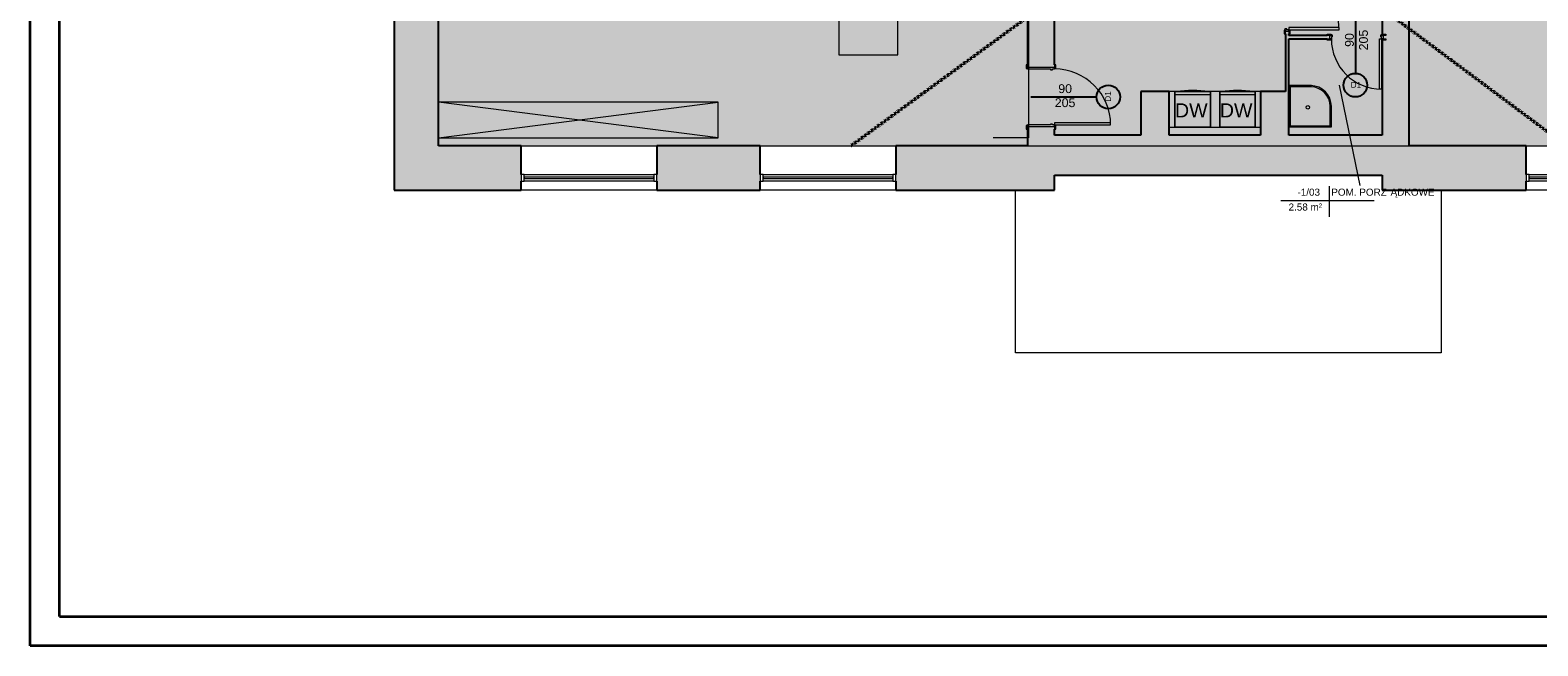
# Model space of a CAD drawing. Header units: centimetres. Extents: x 14504 to 44111, y -18976 to -7683.
# Tile 1 of 141: x 14504 to 17058, y -18976 to -17932. Entities that reach past the tile are written whole.
import ezdxf

# ---------------------------------------------------------------- set-up
doc = ezdxf.new("R2010")
doc.units = ezdxf.units.CM
doc.linetypes.add('Aligning Line 1_8_', pattern=[0.635, 0.3175, -0.3175])
for name, color, linetype, lineweight in [('_gruba', 90, 'Continuous', 35), ('A-ANNO-NOTE', 131, 'Continuous', 9), ('A-AREA-IDEN', 4, 'Continuous', 9), ('A-DETL', 6, 'Continuous', 9), ('A-DETL-GENF', 92, 'Continuous', 9), ('A-DETL-MEDM', 33, 'Continuous', 25), ('A-DETL-THIN', 151, 'Continuous', 9), ('A-DOOR', 31, 'Continuous', 9), ('A-DOOR-FRAM', 31, 'Continuous', 18), ('A-FLOR', 192, 'Continuous', 9), ('A-GLAZ', 151, 'Continuous', 9), ('A-WALL', 4, 'Continuous', 9), ('A-WALL-PATT', 111, 'Continuous', 25), ('G-ANNO-TEXT', 8, 'Continuous', 9), ('Q-SPCQ', 91, 'Continuous', 9)]:
    doc.layers.add(name, color=color, linetype=linetype, lineweight=lineweight)
doc.styles.add('Arial', font='arial.ttf', dxfattribs={"height": 23.8125})
doc.styles.add('Arial_1', font='arial.ttf', dxfattribs={"height": 12})
doc.styles.add('Arial_4', font='arial.ttf', dxfattribs={"height": 10})
doc.styles.add('Arial_5', font='arial.ttf', dxfattribs={"height": 15})

# ---------------------------------------------------------------- blocks, each defined once
blk = doc.blocks.new('Drzwi-wewnętrzne-jednoskrzydłowe-dwupanelowe-drewniane - 900 x 2100mm-511731-1_Poziom piwnicy')
at = {"layer": 'A-DOOR', "lineweight": 18}
for p, q in [((42.5, 87.7), (39, 87.7)), ((39, 87.7), (39, 2.7)), ((42.5, 2.7), (42.5, 87.7)), ((39, 2.7), (42.5, 2.7))]:
    blk.add_line(p, q, dxfattribs=at)
at = {"layer": 'A-DOOR'}
for p, q in [((-43.1, 4.7), (-49.6, 4.7)), ((-49.6, 4.7), (-49.6, 2.7)), ((-49.6, 2.7), (-43.1, 2.7)), ((-43.1, 2.7), (-43.1, 4.7)), ((49.6, 4.7), (43.1, 4.7)), ((43.1, 4.7), (43.1, 2.7)), ((43.1, 2.7), (49.6, 2.7)), ((49.6, 2.7), (49.6, 4.7)), ((-43.1, -3.3), (-49.6, -3.3)), ((-49.6, -3.3), (-49.6, -5.3)), ((-49.6, -5.3), (-43.1, -5.3)), ((-43.1, -5.3), (-43.1, -3.3)), ((49.6, -3.3), (43.1, -3.3)), ((43.1, -3.3), (43.1, -5.3)), ((43.1, -5.3), (49.6, -5.3)), ((49.6, -5.3), (49.6, -3.3))]:
    blk.add_line(p, q, dxfattribs=at)
blk.add_arc((42.5, 2.7), 85, 90, 180, dxfattribs=at)
at = {"layer": 'A-DOOR-FRAM'}
for p, q in [((-42.5, 2.7), (-45, 2.7)), ((-45, 2.7), (-45, -3.3)), ((-42.5, -0.8), (-42.5, 2.7)), ((42.5, 2.7), (42.5, -0.8)), ((45, 2.7), (42.5, 2.7)), ((45, -3.3), (45, 2.7)), ((-45, -3.3), (-42.5, -3.3)), ((-41.2, -0.8), (-42.5, -0.8)), ((-42.5, -3.3), (-42.5, -4.3)), ((-42.5, -4.3), (-41.2, -4.3)), ((-41.2, -4.3), (-41.2, -0.8)), ((42.5, -0.8), (41.2, -0.8)), ((41.2, -0.8), (41.2, -4.3)), ((41.2, -4.3), (42.5, -4.3)), ((42.5, -4.3), (42.5, -3.3)), ((42.5, -3.3), (45, -3.3))]:
    blk.add_line(p, q, dxfattribs=at)
blk = doc.blocks.new('Drzwi-wewnętrzne-jednoskrzydłowe-dwupanelowe-drewniane - 900 x 2100mm-511748-1_Poziom piwnicy')
at = {"layer": 'A-DOOR'}
for p, q in [((-49.6, 5.3), (-43.1, 5.3)), ((-49.6, 3.3), (-49.6, 5.3)), ((-43.1, 3.3), (-49.6, 3.3)), ((-43.1, 5.3), (-43.1, 3.3)), ((43.1, 5.3), (49.6, 5.3)), ((43.1, 3.3), (43.1, 5.3)), ((49.6, 3.3), (43.1, 3.3)), ((49.6, 5.3), (49.6, 3.3)), ((-49.6, -2.7), (-43.1, -2.7)), ((-49.6, -4.7), (-49.6, -2.7)), ((-43.1, -4.7), (-49.6, -4.7)), ((-43.1, -2.7), (-43.1, -4.7)), ((43.1, -2.7), (49.6, -2.7)), ((43.1, -4.7), (43.1, -2.7)), ((49.6, -4.7), (43.1, -4.7)), ((49.6, -2.7), (49.6, -4.7))]:
    blk.add_line(p, q, dxfattribs=at)
at = {"layer": 'A-DOOR', "lineweight": 18}
for p, q in [((39, -2.7), (42.5, -2.7)), ((39, -87.7), (39, -2.7)), ((42.5, -2.7), (42.5, -87.7)), ((42.5, -87.7), (39, -87.7))]:
    blk.add_line(p, q, dxfattribs=at)
at = {"layer": 'A-DOOR'}
blk.add_arc((42.5, -2.7), 85, 180, 270, dxfattribs=at)
at = {"layer": 'A-DOOR-FRAM'}
for p, q in [((-45, 3.3), (-42.5, 3.3)), ((-45, -2.7), (-45, 3.3)), ((-42.5, 4.3), (-41.2, 4.3)), ((-42.5, 3.3), (-42.5, 4.3)), ((-42.5, 0.8), (-42.5, -2.7)), ((-41.2, 0.8), (-42.5, 0.8)), ((-41.2, 4.3), (-41.2, 0.8)), ((41.2, 4.3), (42.5, 4.3)), ((41.2, 0.8), (41.2, 4.3)), ((42.5, 0.8), (41.2, 0.8)), ((42.5, 4.3), (42.5, 3.3)), ((42.5, 3.3), (45, 3.3)), ((42.5, -2.7), (42.5, 0.8)), ((45, 3.3), (45, -2.7)), ((-42.5, -2.7), (-45, -2.7)), ((45, -2.7), (42.5, -2.7))]:
    blk.add_line(p, q, dxfattribs=at)
blk = doc.blocks.new('Aluminum_1 szybowe - Okno w piwnicy 240_140 p_95-466215-1_Poziom piwnicy')
at = {"layer": 'A-GLAZ', "lineweight": 18}
for p, q in [((-132.1, 25.2), (-137.2, 25.2)), ((-137.2, 25.2), (-137.2, 13.7)), ((-137.2, 13.7), (-132.1, 13.7)), ((-132.1, 13.7), (-132.1, 25.2)), ((87.8, 20.7), (-132.1, 20.7)), ((-132.1, 20.7), (-132.1, 18.2)), ((-132.1, 18.2), (87.8, 18.2)), ((92.8, 25.2), (87.8, 25.2)), ((87.8, 25.2), (87.8, 13.7)), ((87.8, 18.2), (87.8, 20.7)), ((87.8, 13.7), (92.8, 13.7)), ((92.8, 13.7), (92.8, 25.2))]:
    blk.add_line(p, q, dxfattribs=at)
at = {"layer": 'A-GLAZ'}
for p, q in [((-132.1, 25.2), (87.8, 25.2)), ((87.8, 13.7), (-132.1, 13.7))]:
    blk.add_line(p, q, dxfattribs=at)
blk = doc.blocks.new('wewnetrzne dwupanelowe - 900 x 2100mm-591853-1_Poziom piwnicy')
at = {"layer": 'A-DOOR', "lineweight": 18}
for p, q in [((47.5, 117.6825), (44, 117.6825)), ((44, 117.6825), (44, 22.6825)), ((47.5, 22.6825), (47.5, 117.6825)), ((44, 22.6825), (47.5, 22.6825))]:
    blk.add_line(p, q, dxfattribs=at)
at = {"layer": 'A-DOOR'}
for p, q in [((-48.135, 24.6825), (-54.635, 24.6825)), ((-54.635, 24.6825), (-54.635, 22.6825)), ((-54.635, 22.6825), (-48.135, 22.6825)), ((-48.135, 22.6825), (-48.135, 24.6825)), ((54.635, 24.6825), (48.135, 24.6825)), ((48.135, 24.6825), (48.135, 22.6825)), ((48.135, 22.6825), (54.635, 22.6825)), ((54.635, 22.6825), (54.635, 24.6825)), ((-48.135, -23.3175), (-54.635, -23.3175)), ((-54.635, -23.3175), (-54.635, -25.3175)), ((-54.635, -25.3175), (-48.135, -25.3175)), ((-48.135, -25.3175), (-48.135, -23.3175)), ((54.635, -23.3175), (48.135, -23.3175)), ((48.135, -23.3175), (48.135, -25.3175)), ((48.135, -25.3175), (54.635, -25.3175)), ((54.635, -25.3175), (54.635, -23.3175))]:
    blk.add_line(p, q, dxfattribs=at)
blk.add_arc((47.5, 22.6825), 95, 90, 180, dxfattribs=at)
at = {"layer": 'A-DOOR-FRAM'}
for p, q in [((-47.5, 22.6825), (-50, 22.6825)), ((-50, 22.6825), (-50, -23.3175)), ((-47.5, 19.1825), (-47.5, 22.6825)), ((-46.23, 19.1825), (-47.5, 19.1825)), ((-47.5, -23.3175), (-47.5, 15.69)), ((-47.5, 15.69), (-46.23, 15.69)), ((-46.23, 15.69), (-46.23, 19.1825)), ((47.5, 19.1825), (46.23, 19.1825)), ((46.23, 19.1825), (46.23, 15.69)), ((46.23, 15.69), (47.5, 15.69)), ((47.5, 22.6825), (47.5, 19.1825)), ((50, 22.6825), (47.5, 22.6825)), ((47.5, 15.69), (47.5, -23.3175)), ((50, -23.3175), (50, 22.6825)), ((-50, -23.3175), (-47.5, -23.3175)), ((47.5, -23.3175), (50, -23.3175))]:
    blk.add_line(p, q, dxfattribs=at)
blk = doc.blocks.new('Zmywarka do naczyń - 600mm-508565-1_Poziom piwnicy')
at = {"layer": 'Q-SPCQ'}
for p, q in [((30, -10), (-30, -10)), ((-30, -10), (-30, -70)), ((-30, -10), (30, -10)), ((-30, -70), (-30, -10)), ((30, -70), (30, -10)), ((30, -10), (30, -70)), ((-30, -64.9), (30, -64.9)), ((-30, -70), (30, -70)), ((30, -70), (-30, -70))]:
    blk.add_line(p, q, dxfattribs=at)
for centre, radius, start, end in [((0, 102.1), 174.3, 260.923, 279.077), ((0, 58.9), 130.1, 262.3395, 277.6605)]:
    blk.add_arc(centre, radius, start, end, dxfattribs=at)
blk = doc.blocks.new('Etyk_pom_1_mala - Etyk_pom_1_mala-219433-1_Poziom piwnicy')
at = {"layer": 'A-AREA-IDEN'}
for p, q in [((-0.096, 0.144), (-0.096, -0.378)), ((-0.915, -0.101), (0.666, -0.101))]:
    blk.add_line(p, q, dxfattribs=at)

msp = doc.modelspace()

# ---------------------------------------------------------------- hatches: boundary and pattern name
at = {"layer": 'A-DETL-GENF', "transparency": 33554508}
h = msp.add_hatch(color=9, dxfattribs=at)
h.paths.add_polyline_path([(16347, -18128.3), (16840.6, -18128.3), (16840.6, -17631.3), (17026.7, -17631.3), (17026.7, -17625.3), (16840.6, -17625.3), (16840.6, -17613.5), (16794.6, -17613.5), (16794.6, -17725.3), (16762.2, -17725.3), (16762.2, -17781.3), (16794.6, -17781.3), (16794.6, -17939.2), (16800.8, -17939.2), (16800.8, -17941.2), (16796.1, -17941.2), (16796.1, -17947.2), (16800.8, -17947.2), (16800.8, -17949.2), (16794.6, -17949.2), (16794.6, -18110.3), (16636.6, -18110.3), (16636.6, -17947.2), (16706.1, -17947.2), (16706.1, -17941.2), (16636.6, -17941.2), (16636.6, -17934), (16630.6, -17934), (16630.6, -18036.5), (16588.6, -18036.5), (16588.6, -18110.3), (16433.6, -18110.3), (16433.6, -18036.5), (16385.6, -18036.5), (16385.6, -18110.3), (16239.6, -18110.3), (16239.6, -18095.5), (16193.6, -18095.5), (16193.6, -18128.3), (16341.6, -18128.3)])
h.paths.add_polyline_path([(17328.6, -18128.3), (17368.6, -18128.3), (17368.6, -17631.3), (17523.7, -17631.3), (17523.7, -17625.3), (17368.6, -17625.3), (17368.6, -17421.5), (17518.7, -17421.5), (17518.7, -17368.5), (17181.7, -17368.5), (17181.7, -17421.5), (17328.6, -17421.5), (17328.6, -17625.3), (17176.7, -17625.3), (17176.7, -17631.3), (17328.6, -17631.3), (17328.6, -17943.9)])
h.paths.add_polyline_path([(16239.6, -17995.5), (16239.6, -17781.3), (16385.6, -17781.3), (16385.6, -17841.5), (16433.6, -17841.5), (16433.6, -17781.3), (16588.6, -17781.3), (16588.6, -17841.5), (16628.6, -17841.5), (16628.6, -17839.4), (16630.6, -17839.4), (16630.6, -17844), (16636.6, -17844), (16636.6, -17781.3), (16662.2, -17781.3), (16662.2, -17725.3), (16239.6, -17725.3), (16239.6, -17613.5), (16193.6, -17613.5), (16193.6, -17995.5), (16236.1, -17995.5)])
h.paths.add_polyline_path([(15669.6, -17789.5), (15669.6, -17413.5), (15820.6, -17413.5), (15820.6, -17368.5), (15537.6, -17368.5), (15537.6, -17413.5), (15657.6, -17413.5), (15657.6, -17777.5), (15407.6, -17777.5), (15407.6, -17413.5), (15437.6, -17413.5), (15437.6, -17368.5), (15365.6, -17368.5), (15365.6, -17413.5), (15395.6, -17413.5), (15395.6, -17777.5), (15195.6, -17777.5), (15195.6, -17789.5), (15657.6, -17789.5)])
h.paths.add_polyline_path([(17843.4, -17631.3), (17845.6, -17631.3), (17845.6, -17625.3), (17673.7, -17625.3), (17673.7, -17631.3)])
h.paths.add_polyline_path([(16840.6, -17468.5), (16840.6, -17421.5), (17021.7, -17421.5), (17021.7, -17368.5), (16840.6, -17368.5), (16840.6, -17388.1), (16794.6, -17388.1), (16794.6, -17468.5), (16824.6, -17468.5)])
h.paths.add_polyline_path([(16193.6, -17468.5), (16239.6, -17468.5), (16239.6, -17388.1), (16193.6, -17388.1), (16193.6, -17368.5), (15920.6, -17368.5), (15920.6, -17413.5), (16193.6, -17413.5), (16193.6, -17460.5)])
h.paths.add_polyline_path([(17696.4, -17421.5), (17845.6, -17421.5), (17845.6, -17368.5), (17678.7, -17368.5), (17678.7, -17421.5)])
h.paths.add_polyline_path([(15261, -17413.5), (15265.6, -17413.5), (15265.6, -17368.5), (15195.6, -17368.5), (15195.6, -17413.5), (15242.3, -17413.5)])
h.paths.add_polyline_path([(17700.6, -17173.5), (17845.6, -17173.5), (17845.6, -17139.5), (17716.6, -17139.5), (17716.6, -16989.5), (17740.1, -16989.5), (17740.1, -16983.5), (17705.9, -16983.5), (17705.9, -16989.5), (17710.6, -16989.5), (17710.6, -17139.5), (17700.6, -17139.5), (17700.6, -17170)])
h.paths.add_polyline_path([(17610.6, -17173.5), (17610.6, -17139.5), (17368.6, -17139.5), (17368.6, -17110.5), (17318.6, -17110.5), (17318.6, -17139.5), (16840.6, -17139.5), (16840.6, -17173.5), (17606, -17173.5)])
h.paths.add_polyline_path([(16193.6, -17173.5), (16193.6, -17139.5), (16133.6, -17139.5), (16133.6, -17173.5), (16138.3, -17173.5)])
h.paths.add_polyline_path([(15953.6, -17173.5), (16033.6, -17173.5), (16033.6, -17139.5), (15971.6, -17139.5), (15971.6, -17028.5), (16002.6, -17028.5), (16002.6, -16962.5), (16029.6, -16962.5), (16029.6, -16956.5), (16002.6, -16956.5), (16002.6, -16858.5), (16007.6, -16858.5), (16007.6, -16852.5), (16002.6, -16852.5), (16002.6, -16705.5), (15996.6, -16705.5), (15996.6, -17022.5), (15951.1, -17022.5), (15951.1, -17028.5), (15965.6, -17028.5), (15965.6, -17139.5), (15953.6, -17139.5), (15953.6, -17170)])
h.paths.add_polyline_path([(15849, -17173.5), (15853.6, -17173.5), (15853.6, -17139.5), (15844.6, -17139.5), (15844.6, -17134.5), (15838.6, -17134.5), (15838.6, -17139.5), (15658.6, -17139.5), (15658.6, -17028.5), (15749.1, -17028.5), (15749.1, -17022.5), (15658.6, -17022.5), (15658.6, -16944.5), (15838.6, -16944.5), (15838.6, -17020.5), (15838.8, -17020.5), (15838.8, -17022.5), (15834.1, -17022.5), (15834.1, -17028.5), (15838.8, -17028.5), (15838.8, -17030.5), (15838.6, -17030.5), (15838.6, -17034.5), (15844.6, -17034.5), (15844.6, -17028.5), (15851.1, -17028.5), (15851.1, -17022.5), (15844.6, -17022.5), (15844.6, -16938.5), (15658.6, -16938.5), (15658.6, -16705.5), (15648.6, -16705.5), (15648.6, -16938.5), (15601.6, -16938.5), (15601.6, -16944.5), (15648.6, -16944.5), (15648.6, -17139.5), (15601.6, -17139.5), (15601.6, -17173.5), (15682, -17173.5)])
h.paths.add_polyline_path([(15365.6, -17173.5), (15501.6, -17173.5), (15501.6, -17139.5), (15438.6, -17139.5), (15438.6, -16944.5), (15501.6, -16944.5), (15501.6, -16938.5), (15438.6, -16938.5), (15438.6, -16705.5), (15420.6, -16705.5), (15420.6, -17139.5), (15365.6, -17139.5), (15365.6, -17170)])
h.paths.add_polyline_path([(15242.3, -17173.5), (15265.6, -17173.5), (15265.6, -17139.5), (15195.6, -17139.5), (15195.6, -17173.5)])
h.paths.add_polyline_path([(17365.1, -17010.5), (17368.6, -17010.5), (17368.6, -16995.5), (17478.6, -16995.5), (17478.6, -16989.5), (17368.6, -16989.5), (17368.6, -16705.5), (17318.6, -16705.5), (17318.6, -17010.5), (17361.6, -17010.5)])
h.paths.add_polyline_path([(17573.3, -16995.5), (17601.1, -16995.5), (17601.2, -16989.5), (17605.9, -16989.5), (17605.9, -16983.5), (17601.1, -16983.5), (17601.1, -16705.5), (17595.1, -16705.5), (17595.1, -16989.5), (17568.6, -16989.5), (17568.6, -16995.5)])
h.paths.add_polyline_path([(17829.8, -16989.5), (17845.6, -16989.5), (17845.6, -16983.5), (17825.1, -16983.5), (17825.1, -16989.5)])
h.paths.add_polyline_path([(16129.6, -16962.5), (16193.6, -16962.5), (16193.6, -16956.5), (16129.6, -16956.5), (16129.6, -16959)])
h.paths.add_polyline_path([(16103.6, -16858.5), (16103.6, -16705.5), (16097.6, -16705.5), (16097.6, -16852.5), (16092.6, -16852.5), (16092.6, -16858.5), (16097.6, -16858.5)])
h = msp.add_hatch(color=9, dxfattribs=at)
h.paths.add_polyline_path([(17490.6, -18128.3), (17845.6, -18128.3), (17845.6, -17631.3), (17673.7, -17631.3), (17673.7, -17625.3), (17845.6, -17625.3), (17845.6, -17421.5), (17678.7, -17421.5), (17678.7, -17368.5), (17845.6, -17368.5), (17845.6, -17173.5), (17700.6, -17173.5), (17700.6, -17139.5), (17710.6, -17139.5), (17710.6, -16989.5), (17705.9, -16989.5), (17705.9, -16983.5), (17740.1, -16983.5), (17740.1, -16989.5), (17716.6, -16989.5), (17716.6, -17139.5), (17845.6, -17139.5), (17845.6, -16989.5), (17825.1, -16989.5), (17825.1, -16983.5), (17845.6, -16983.5), (17845.6, -16705.5), (17601.1, -16705.5), (17601.2, -16983.5), (17605.9, -16983.5), (17605.9, -16989.5), (17601.1, -16989.5), (17601.1, -16995.5), (17568.6, -16995.5), (17568.6, -16989.5), (17595.1, -16989.5), (17595.1, -16705.5), (17368.6, -16705.5), (17368.6, -16989.5), (17478.6, -16989.5), (17478.6, -16995.5), (17368.6, -16995.5), (17368.6, -17010.5), (17318.6, -17010.5), (17318.6, -16705.5), (16840.6, -16705.5), (16840.6, -17139.5), (17318.6, -17139.5), (17318.6, -17110.5), (17368.6, -17110.5), (17368.6, -17139.5), (17610.6, -17139.5), (17610.6, -17173.5), (16840.6, -17173.5), (16840.6, -17368.5), (17021.7, -17368.5), (17021.7, -17421.5), (16840.6, -17421.5), (16840.6, -17468.5), (16794.6, -17468.5), (16794.6, -17388.1), (16239.6, -17388.1), (16239.6, -17468.5), (16193.6, -17468.5), (16193.6, -17413.5), (15920.6, -17413.5), (15920.6, -17368.5), (16193.6, -17368.5), (16193.6, -17173.5), (16133.6, -17173.5), (16133.6, -17139.5), (16193.6, -17139.5), (16193.6, -16962.5), (16129.6, -16962.5), (16129.6, -16956.5), (16193.6, -16956.5), (16193.6, -16705.5), (16103.6, -16705.5), (16103.6, -16858.5), (16092.6, -16858.5), (16092.6, -16852.5), (16097.6, -16852.5), (16097.6, -16705.5), (16002.6, -16705.5), (16002.6, -16852.5), (16007.6, -16852.5), (16007.6, -16858.5), (16002.6, -16858.5), (16002.6, -16956.5), (16029.6, -16956.5), (16029.6, -16962.5), (16002.6, -16962.5), (16002.6, -17028.5), (15971.6, -17028.5), (15971.6, -17139.5), (16033.6, -17139.5), (16033.6, -17173.5), (15953.6, -17173.5), (15953.6, -17139.5), (15965.6, -17139.5), (15965.6, -17028.5), (15951.1, -17028.5), (15951.1, -17022.5), (15996.6, -17022.5), (15996.6, -16705.5), (15658.6, -16705.5), (15658.6, -16938.5), (15844.6, -16938.5), (15844.6, -17022.5), (15851.1, -17022.5), (15851.1, -17028.5), (15844.6, -17028.5), (15844.6, -17034.5), (15838.6, -17034.5), (15838.6, -17030.5), (15838.8, -17030.5), (15838.8, -17028.5), (15834.1, -17028.5), (15834.1, -17022.5), (15838.8, -17022.5), (15838.8, -17020.5), (15838.6, -17020.5), (15838.6, -16944.5), (15658.6, -16944.5), (15658.6, -17022.5), (15749.1, -17022.5), (15749.1, -17028.5), (15658.6, -17028.5), (15658.6, -17139.5), (15838.6, -17139.5), (15838.6, -17134.5), (15844.6, -17134.5), (15844.6, -17139.5), (15853.6, -17139.5), (15853.6, -17173.5), (15601.6, -17173.5), (15601.6, -17139.5), (15648.6, -17139.5), (15648.6, -16944.5), (15601.6, -16944.5), (15601.6, -16938.5), (15648.6, -16938.5), (15648.6, -16705.5), (15438.6, -16705.5), (15438.6, -16938.5), (15501.6, -16938.5), (15501.6, -16944.5), (15438.6, -16944.5), (15438.6, -17139.5), (15501.6, -17139.5), (15501.6, -17173.5), (15365.6, -17173.5), (15365.6, -17139.5), (15420.6, -17139.5), (15420.6, -16705.5), (15195.6, -16705.5), (15195.6, -17139.5), (15265.6, -17139.5), (15265.6, -17173.5), (15195.6, -17173.5), (15195.6, -17368.5), (15265.6, -17368.5), (15265.6, -17413.5), (15195.6, -17413.5), (15195.6, -17777.5), (15395.6, -17777.5), (15395.6, -17413.5), (15365.6, -17413.5), (15365.6, -17368.5), (15437.6, -17368.5), (15437.6, -17413.5), (15407.6, -17413.5), (15407.6, -17777.5), (15657.6, -17777.5), (15657.6, -17413.5), (15537.6, -17413.5), (15537.6, -17368.5), (15820.6, -17368.5), (15820.6, -17413.5), (15669.6, -17413.5), (15669.6, -17789.5), (15195.6, -17789.5), (15195.6, -18128.3), (16193.6, -18128.3), (16193.6, -18095.5), (16239.6, -18095.5), (16239.6, -18110.3), (16385.6, -18110.3), (16385.6, -18036.5), (16433.6, -18036.5), (16433.6, -18110.3), (16588.6, -18110.3), (16588.6, -18036.5), (16630.6, -18036.5), (16630.6, -17934), (16636.6, -17934), (16636.6, -17941.2), (16706.1, -17941.2), (16706.1, -17947.2), (16636.6, -17947.2), (16636.6, -18110.3), (16794.6, -18110.3), (16794.6, -17949.2), (16800.8, -17949.2), (16800.8, -17947.2), (16796.1, -17947.2), (16796.1, -17941.2), (16800.8, -17941.2), (16800.8, -17939.2), (16794.6, -17939.2), (16794.6, -17781.3), (16762.2, -17781.3), (16762.2, -17725.3), (16794.6, -17725.3), (16794.6, -17613.5), (16840.6, -17613.5), (16840.6, -17625.3), (17026.7, -17625.3), (17026.7, -17631.3), (16840.6, -17631.3), (16840.6, -18128.3), (17328.6, -18128.3), (17328.6, -17631.3), (17176.7, -17631.3), (17176.7, -17625.3), (17328.6, -17625.3), (17328.6, -17421.5), (17181.7, -17421.5), (17181.7, -17368.5), (17518.7, -17368.5), (17518.7, -17421.5), (17368.6, -17421.5), (17368.6, -17625.3), (17523.7, -17625.3), (17523.7, -17631.3), (17368.6, -17631.3), (17368.6, -18128.3), (17440.9, -18128.3)])
h.paths.add_polyline_path([(16193.6, -17995.5), (16193.6, -17613.5), (16239.6, -17613.5), (16239.6, -17725.3), (16662.2, -17725.3), (16662.2, -17781.3), (16636.6, -17781.3), (16636.6, -17844), (16630.6, -17844), (16630.6, -17839.4), (16628.6, -17839.4), (16628.6, -17841.5), (16588.6, -17841.5), (16588.6, -17781.3), (16433.6, -17781.3), (16433.6, -17841.5), (16385.6, -17841.5), (16385.6, -17781.3), (16239.6, -17781.3), (16239.6, -17995.5)])
at = {"layer": 'A-WALL-PATT', "lineweight": 9, "transparency": 33554610}
for points in [[(15120.6, -18203.3), (15195.6, -18203.3), (15195.6, -16630.5), (15120.6, -16630.5), (15120.6, -17943.9)], [(16341.6, -18178.3), (16794.6, -18178.3), (16794.6, -18128.3), (16239.6, -18128.3), (16239.6, -18178.3)]]:
    msp.add_hatch(color=256, dxfattribs=at).paths.add_polyline_path(points)
h = msp.add_hatch(color=256, dxfattribs=at)
h.paths.add_polyline_path([(16840.6, -18203.3), (16840.6, -18128.3), (16794.6, -18128.3), (16794.6, -18203.3), (16796.1, -18203.3)])
h.paths.add_polyline_path([(16800.1, -17388.1), (16840.6, -17388.1), (16840.6, -17352), (16794.6, -17352), (16794.6, -17388.1)])
h.paths.add_polyline_path([(16794.6, -17192), (16840.6, -17192), (16840.6, -16705.5), (16794.6, -16705.5), (16794.6, -17189.5)])
h = msp.add_hatch(color=256, dxfattribs=at)
h.paths.add_polyline_path([(16121.7, -18203.3), (16239.6, -18203.3), (16239.6, -18128.3), (15970.6, -18128.3), (15970.6, -18203.3)])
h.paths.add_polyline_path([(15195.6, -18203.3), (15335.6, -18203.3), (15335.6, -18128.3), (15195.6, -18128.3), (15195.6, -18188.3)])
h.paths.add_polyline_path([(15565.6, -18203.3), (15740.6, -18203.3), (15740.6, -18128.3), (15565.6, -18128.3), (15565.6, -18188.3)])
h = msp.add_hatch(color=256, dxfattribs=at)
h.paths.add_polyline_path([(17368.6, -18203.3), (17490.6, -18203.3), (17490.6, -18128.3), (17268.6, -18128.3), (17268.6, -18203.3), (17328.6, -18203.3)])
h.paths.add_polyline_path([(17920.6, -18203.3), (17920.6, -18128.3), (17720.6, -18128.3), (17720.6, -18203.3), (17845.6, -18203.3)])
h.paths.add_polyline_path([(16894.6, -18203.3), (17038.6, -18203.3), (17038.6, -18128.3), (16840.6, -18128.3), (16840.6, -18203.3)])

# ---------------------------------------------------------------- linework, layer by layer
at = {"layer": '_gruba', "ltscale": 10}
for p, q in [((14503.8, -18976.1), (14503.8, -16006.1)), ((14553.8, -18926.1), (14553.8, -16056.1))]:
    msp.add_line(p, q, dxfattribs=at)
at = {"layer": '_gruba'}
for points in [[(14503.8, -16006.1), (19603.8, -16006.1), (19603.8, -18976.1), (14503.8, -18976.1)], [(14553.8, -18926.1), (19553.8, -18926.1), (19553.8, -16056.1), (14553.8, -16056.1)]]:
    msp.add_lwpolyline(points, dxfattribs=at)
at = {"layer": 'A-AREA-IDEN'}
msp.add_line((16721.8, -18025.3), (16756.9, -18195.7), dxfattribs=at)
at = {"layer": 'A-DETL', "linetype": 'Aligning Line 1_8_', "lineweight": 50}
for p, q in [((15195.6, -16705.5), (17107, -18128.3)), ((17845.6, -16705.5), (15894.5, -18128.3))]:
    msp.add_line(p, q, dxfattribs=at)
at = {"layer": 'A-DETL-MEDM'}
for p, q in [((16749.2, -17894.5), (16749.2, -18005.5)), ((16199.6, -18045.5), (16310.6, -18045.5))]:
    msp.add_line(p, q, dxfattribs=at)
for centre in [(16749.2, -18025.5), (16330.6, -18045.5)]:
    msp.add_circle(centre, 20, dxfattribs=at)
at = {"layer": 'A-DETL-THIN'}
for p, q in [((15195.6, -16705.5), (15195.6, -18128.3)), ((15873.8, -17624.1), (15873.8, -17974.1)), ((15973.8, -17974.1), (15973.8, -17624.1)), ((16195.6, -17615.5), (16195.6, -18114.5)), ((15873.8, -17974.1), (15973.8, -17974.1)), ((16636.6, -18026.3), (16636.6, -18096.3)), ((16674.6, -18026.3), (16636.6, -18026.3)), ((16674.6, -18028.3), (16636.6, -18028.3)), ((16638.6, -18026.3), (16638.6, -18096.3)), ((15195.6, -18054.5), (15195.6, -18114.5)), ((15669.6, -18054.5), (15195.6, -18054.5)), ((15195.6, -18114.5), (15669.6, -18054.5)), ((15669.6, -18114.5), (15195.6, -18054.5)), ((15669.6, -18114.5), (15669.6, -18054.5)), ((16433.6, -18036.5), (16433.6, -18096.5)), ((16588.6, -18036.5), (16433.6, -18036.5)), ((16588.6, -18096.5), (16588.6, -18036.5)), ((16706.6, -18096.3), (16706.6, -18061.3)), ((16708.6, -18096.3), (16708.6, -18061.3)), ((16433.6, -18096.5), (16588.6, -18096.5)), ((16636.6, -18096.3), (16708.6, -18096.3)), ((16638.6, -18094.3), (16708.6, -18094.3)), ((15195.6, -18114.5), (15669.6, -18114.5)), ((15195.6, -18128.3), (17845.6, -18128.3)), ((16195.6, -18114.5), (16135.6, -18114.5))]:
    msp.add_line(p, q, dxfattribs=at)
msp.add_circle((16668.6, -18063), 3, dxfattribs=at)
for radius in [35, 33]:
    msp.add_arc((16673.6, -18061.3), radius, 0, 90, dxfattribs=at)
at = {"layer": 'A-FLOR'}
for p, q in [((16173.6, -18479.5), (16173.6, -18203.3)), ((16894.6, -18203.3), (16894.6, -18479.5)), ((16894.6, -18479.5), (16173.6, -18479.5))]:
    msp.add_line(p, q, dxfattribs=at)
at = {"layer": 'A-WALL', "lineweight": 25}
for p, q in [((15120.6, -17418.5), (15120.6, -18203.3)), ((16193.6, -17613.5), (16193.6, -17990.9)), ((16840.6, -18128.3), (16840.6, -17631.3)), ((15195.6, -18128.3), (15195.6, -17789.5)), ((16239.6, -17990.9), (16239.6, -17781.3)), ((16794.6, -17781.3), (16794.6, -17939.2)), ((16630.6, -17938.7), (16630.6, -18036.5)), ((16636.6, -17941.2), (16636.6, -17938.7)), ((16701.5, -17941.2), (16636.6, -17941.2)), ((16636.6, -18110.3), (16636.6, -17947.2)), ((16636.6, -17947.2), (16701.5, -17947.2)), ((16794.6, -17949.2), (16794.6, -18110.3)), ((16385.6, -18036.5), (16385.6, -18110.3)), ((16433.6, -18036.5), (16385.6, -18036.5)), ((16433.6, -18110.3), (16433.6, -18036.5)), ((16588.6, -18036.5), (16588.6, -18110.3)), ((16630.6, -18036.5), (16588.6, -18036.5)), ((16193.6, -18100.2), (16193.6, -18128.3)), ((16239.6, -18110.3), (16239.6, -18100.2)), ((16385.6, -18110.3), (16239.6, -18110.3)), ((16588.6, -18110.3), (16433.6, -18110.3)), ((16794.6, -18110.3), (16636.6, -18110.3)), ((15335.6, -18128.3), (15195.6, -18128.3)), ((15335.6, -18176.9), (15335.6, -18128.3)), ((15740.6, -18128.3), (15565.6, -18128.3)), ((15565.6, -18128.3), (15565.6, -18176.9)), ((15740.6, -18176.9), (15740.6, -18128.3)), ((16193.6, -18128.3), (15970.6, -18128.3)), ((15970.6, -18128.3), (15970.6, -18176.9)), ((17038.6, -18128.3), (16840.6, -18128.3)), ((17038.6, -18176.9), (17038.6, -18128.3)), ((15335.6, -18203.3), (15335.6, -18188.3)), ((15565.6, -18188.3), (15565.6, -18203.3)), ((15740.6, -18203.3), (15740.6, -18188.3)), ((15970.6, -18188.3), (15970.6, -18203.3)), ((16239.6, -18203.3), (16239.6, -18178.3)), ((16239.6, -18178.3), (16794.6, -18178.3)), ((16794.6, -18178.3), (16794.6, -18203.3)), ((17038.6, -18203.3), (17038.6, -18188.3)), ((15120.6, -18203.3), (15335.6, -18203.3)), ((15565.6, -18203.3), (15740.6, -18203.3)), ((15970.6, -18203.3), (16239.6, -18203.3)), ((16794.6, -18203.3), (17038.6, -18203.3))]:
    msp.add_line(p, q, dxfattribs=at)
at = {"layer": 'A-WALL'}
for p, q in [((15335.6, -18128.3), (15565.6, -18128.3)), ((15740.6, -18128.3), (15970.6, -18128.3)), ((17038.6, -18128.3), (17268.6, -18128.3)), ((15565.6, -18203.3), (15335.6, -18203.3)), ((15970.6, -18203.3), (15740.6, -18203.3)), ((17268.6, -18203.3), (17038.6, -18203.3))]:
    msp.add_line(p, q, dxfattribs=at)

# ---------------------------------------------------------------- block references
at = {"layer": 'A-AREA-IDEN', "xscale": 99.99999999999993, "yscale": 99.99999999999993, "zscale": 99.99999999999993}
msp.add_blockref('Etyk_pom_1_mala - Etyk_pom_1_mala-219433-1_Poziom piwnicy', (16714.3, -18211.1), dxfattribs=at)
at = {"layer": 'A-DOOR'}
for name, p, rotation in [('Drzwi-wewnętrzne-jednoskrzydłowe-dwupanelowe-drewniane - 900 x 2100mm-511731-1_Poziom piwnicy', (16633.9, -17889), 270), ('wewnetrzne dwupanelowe - 900 x 2100mm-591853-1_Poziom piwnicy', (16216.9, -18045.5), 269.9999999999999)]:
    msp.add_blockref(name, p, dxfattribs=dict(at, rotation=rotation))
msp.add_blockref('Drzwi-wewnętrzne-jednoskrzydłowe-dwupanelowe-drewniane - 900 x 2100mm-511748-1_Poziom piwnicy', (16751.1, -17944.5), dxfattribs=at)
at = {"layer": 'A-GLAZ', "rotation": 180}
for p in [(15428.5, -18163.1), (15833.5, -18163.1), (17131.5, -18163.1)]:
    msp.add_blockref('Aluminum_1 szybowe - Okno w piwnicy 240_140 p_95-466215-1_Poziom piwnicy', p, dxfattribs=at)
at = {"layer": 'Q-SPCQ', "rotation": 180}
for p in [(16473.5, -18106.5), (16549.5, -18106.5)]:
    msp.add_blockref('Zmywarka do naczyń - 600mm-508565-1_Poziom piwnicy', p, dxfattribs=at)

# ---------------------------------------------------------------- texts
at = {"layer": 'A-ANNO-NOTE', "char_height": 23.81, "width": 69.747, "attachment_point": 1, "style": 'Arial'}
for insert in [(16443.5, -18056.3), (16519.5, -18056.3)]:
    msp.add_mtext('DW', dxfattribs=dict(at, insert=insert))
at = {"layer": 'A-AREA-IDEN', "char_height": 12, "attachment_point": 1, "style": 'Arial_1'}
for s, insert, width in [('-1/03', (16651.1, -18200.9), 49.705), ('POM. PORZ', (16708.4, -18200.9), 121.856), ('ĄDKOWE', (16808.9, -18200.9), 98.608), ('2.58 m²', (16636, -18226.1), 73.755)]:
    msp.add_mtext(s, dxfattribs=dict(at, insert=insert, width=width))
at = {"layer": 'G-ANNO-TEXT', "attachment_point": 1, "rotation": 90}
for s, insert, char_height, width, style in [('90', (16731.6, -17960.6), 15, 28.861, 'Arial_5'), ('205', (16755.4, -17966.5), 15, 43.291, 'Arial_5'), ('D1', (16324.9, -18053.6), 10, 21.646, 'Arial_4')]:
    msp.add_mtext(s, dxfattribs=dict(at, insert=insert, char_height=char_height, width=width, style=style))
at = {"layer": 'G-ANNO-TEXT', "attachment_point": 1}
for s, insert, char_height, width, style in [('90', (16245.8, -18023.9), 15, 28.861, 'Arial_5'), ('D1', (16741.2, -18019.9), 10, 21.646, 'Arial_4'), ('205', (16239.9, -18047.7), 15, 43.291, 'Arial_5')]:
    msp.add_mtext(s, dxfattribs=dict(at, insert=insert, char_height=char_height, width=width, style=style))

doc.saveas('drawing.dxf')
